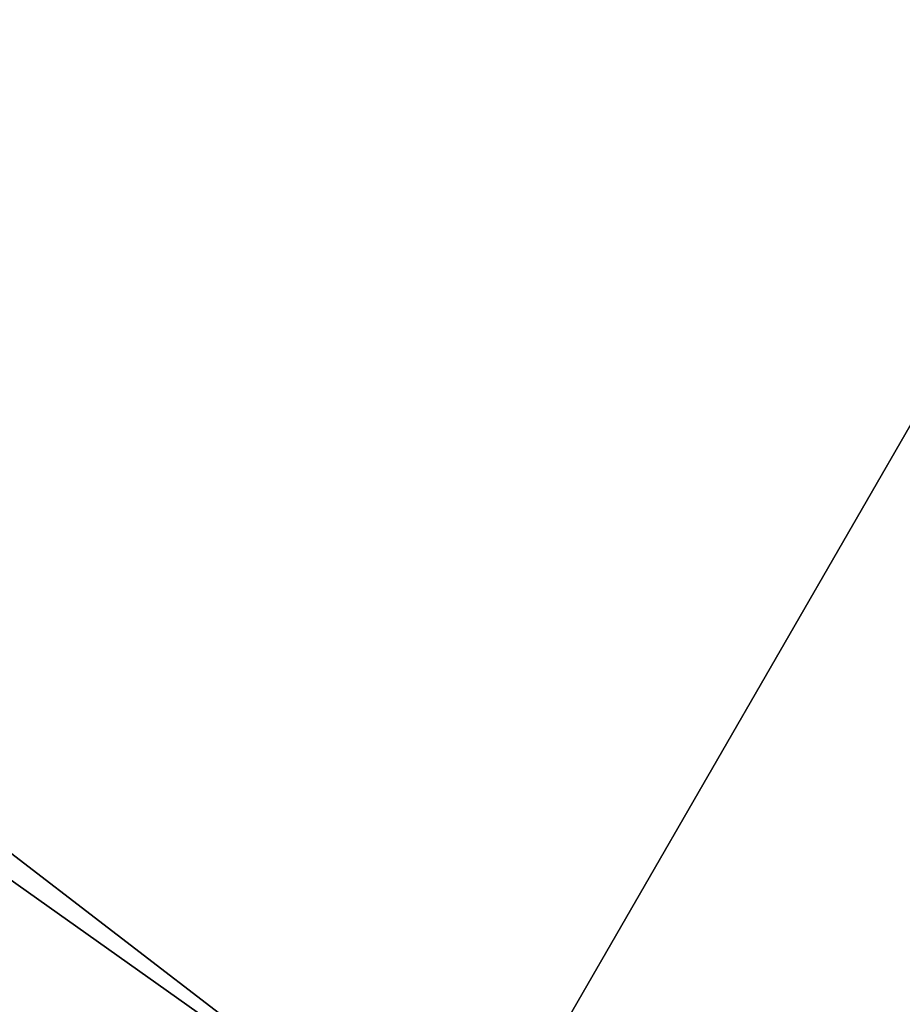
# Model space of a CAD drawing. Extents: x 5 to 504, y 5 to 504.
# Tile 202 of 256: x 244.32545 to 244.3303, y 237.06492 to 237.07033. Entities that reach past the tile are written whole.
import ezdxf

# ---------------------------------------------------------------- set-up
doc = ezdxf.new("R2010")
doc.units = 0
doc.layers.get('0').update_dxf_attribs({"color": 13, "linetype": 'CONTINUOUS'})

# ---------------------------------------------------------------- blocks, each defined once
blk = doc.blocks.new('GROUP_22')
for p, q in [((10.101348, 2.8550318, 2.25), (6.0011921, 6.0011921, 2.25)), ((10.101348, 2.8550318, 0.75), (6.0011921, 6.0011921, 0.75)), ((10.3782359, 3.3346157, 2.7990381), (10.101348, 2.8550318, 2.25)), ((10.3782359, 3.3346157, 0.2009619), (10.101348, 2.8550318, 0.75))]:
    blk.add_line(p, q)
mesh = blk.add_polyface()
corners = [(10.101348, 2.8550318, 2.25), (5.8578644, 5.8578644, 1.5), (10, 2.6794919, 1.5), (6.0011921, 6.0011921, 2.25)]
mesh.append_faces([[corners[k] for k in face] for face in [(0, 1, 2), (1, 0, 3)]], dxfattribs={"vtx0": -1})
mesh = blk.add_polyface()
corners = [(10, 2.6794919, 1.5), (6.0011921, 6.0011921, 0.75), (10.101348, 2.8550318, 0.75), (5.8578644, 5.8578644, 1.5)]
mesh.append_faces([[corners[k] for k in face] for face in [(0, 1, 2), (1, 0, 3)]], dxfattribs={"vtx0": -1})
mesh = blk.add_polyface()
corners = [(14.8760807, 0.8772728, 2.25), (10.3782359, 3.3346157, 2.7990381), (10.101348, 2.8550318, 2.25), (15.0194084, 1.412179, 2.7990381)]
mesh.append_faces([[corners[k] for k in face] for face in [(0, 1, 2), (1, 0, 3)]], dxfattribs={"vtx0": -1})
mesh = blk.add_polyface()
corners = [(10.3782359, 3.3346157, 0.2009619), (14.8760807, 0.8772728, 0.75), (10.101348, 2.8550318, 0.75), (15.0194084, 1.412179, 0.2009619)]
mesh.append_faces([[corners[k] for k in face] for face in [(0, 1, 2), (1, 0, 3)]], dxfattribs={"vtx0": -1})
blk = doc.blocks.new('GROUP_23')
blk.add_blockref('GROUP_22', (227.8606826, 227.8983944, 114.2711498))
blk = doc.blocks.new('GROUP_30')
at = {"xscale": 0.4000000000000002, "yscale": 0.4000000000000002, "zscale": 0.4000000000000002}
blk.add_blockref('GROUP_23', (-0.5712263, -0.5712263, -39.9084599), dxfattribs=at)
blk = doc.blocks.new('GROUP_2')
at = {"xscale": 2.5, "yscale": 2.5, "zscale": 2.5}
blk.add_blockref('GROUP_30', (3.2549588, 3.0089372, 100.3529826), dxfattribs=at)

msp = doc.modelspace()

# ---------------------------------------------------------------- block references
msp.add_blockref('GROUP_2', (4.5389602, 4.7295475))

doc.saveas('drawing.dxf')
